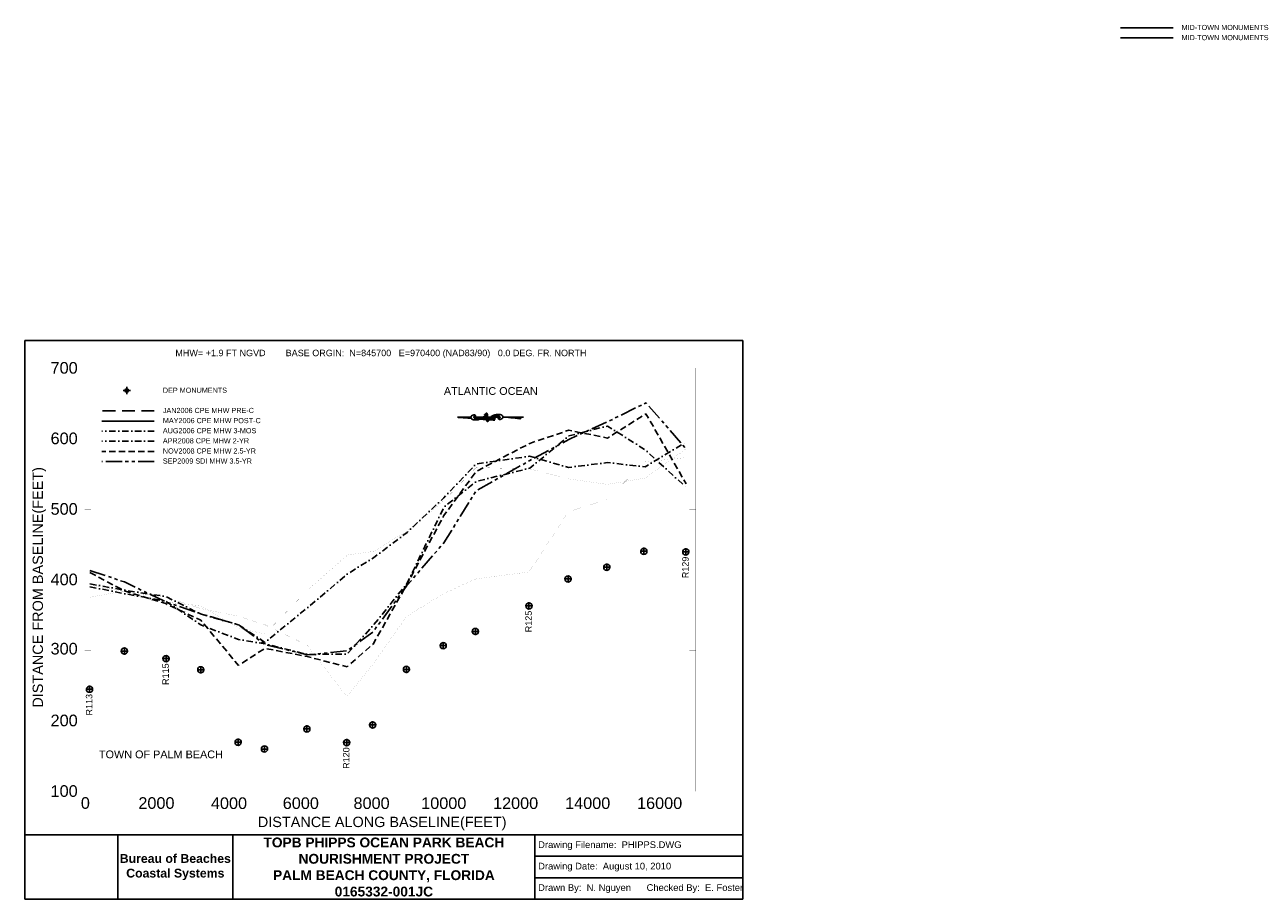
# Model space of a CAD drawing. Extents: x 1267 to 25232, y 2005 to 18928.
import ezdxf

# ---------------------------------------------------------------- set-up
doc = ezdxf.new("R2010")
doc.units = 0
doc.header["$LTSCALE"] = 500
doc.header["$MEASUREMENT"] = 0
for name, pattern in [('DASHDOT2', [0.5, 0.25, -0.125, 0, -0.125]), ('DASHED', [0.75, 0.5, -0.25]), ('DASHED2', [0.375, 0.25, -0.125]), ('PHANTOM2', [1.25, 0.625, -0.125, 0.125, -0.125, 0.125, -0.125])]:
    doc.linetypes.add(name, pattern=pattern)
doc.layers.get('0').update_dxf_attribs({"linetype": 'CONTINUOUS'})
for name, color, linetype in [('2006-01-CPE-MHW-PRE-C', 1, 'DASHED'), ('2006-05-CPE-MHW-POST-C', 3, 'CONTINUOUS'), ('2006-08-CPE-MHW-3MOS', 5, 'DASHDOT2'), ('2008-04 CPE MHW 2-YR POST-C', 6, 'DASHDOT2'), ('2008-11 CPE MHW 2.5-YR POST-C', 4, 'DASHED2'), ('2009-09 SDI MHW 3.5-YR POST-C', 30, 'PHANTOM2'), ('DEP-MONUMENTS', 7, 'CONTINUOUS'), ('LABELS-GENERAL', 7, 'CONTINUOUS'), ('SIGNATURE', 7, 'CONTINUOUS')]:
    doc.layers.add(name, color=color, linetype=linetype)
doc.styles.get("Standard").update_dxf_attribs({"font": 'complex.shx'})
doc.styles.add('STYLE1', font='arial.ttf')
picture_1 = doc.add_image_def('image1.tif', size_in_pixel=(660, 456))

# ---------------------------------------------------------------- blocks, each defined once
blk = doc.blocks.new('*X4')
for p, q in [((3068, 778.9), (3073.3, 778.9)), ((3068.1, 779), (3075.4, 779)), ((3068.2, 779.2), (3075.4, 779.2)), ((3068.2, 779.1), (3075.4, 779.1)), ((3068.3, 779.4), (3075.4, 779.4)), ((3068.4, 779.7), (3075.4, 779.7)), ((3068.4, 779.6), (3075.4, 779.6)), ((3068.4, 779.5), (3075.4, 779.5)), ((3068.5, 781.2), (3068.5, 781.2)), ((3068.5, 781.1), (3070.1, 781.1)), ((3068.5, 781), (3071.8, 781)), ((3068.5, 780.1), (3075.3, 780.1)), ((3068.5, 780), (3075.3, 780)), ((3068.5, 779.9), (3075.4, 779.9)), ((3068.6, 780.9), (3073.4, 780.9)), ((3068.6, 780.7), (3075, 780.7)), ((3068.6, 780.6), (3075.3, 780.6)), ((3068.6, 780.5), (3075.3, 780.5)), ((3068.6, 780.4), (3075.3, 780.4)), ((3068.6, 780.2), (3075.3, 780.2)), ((3073.4, 778.9), (3075.4, 778.9)), ((3067.6, 778.5), (3072.8, 778.5)), ((3067.7, 778.6), (3073, 778.6)), ((3067.9, 778.8), (3073.1, 778.8)), ((3073, 778.5), (3075.4, 778.5)), ((3073.1, 778.6), (3075.4, 778.6)), ((3073.2, 778.8), (3075.4, 778.8))]:
    blk.add_line(p, q)
blk = doc.blocks.new('*X3')
for p, q in [((3091.4, 779.4), (3092.6, 779.4)), ((3091.4, 779.2), (3094.3, 779.2)), ((3091.4, 779.1), (3095.9, 779.1)), ((3091.5, 779), (3097.5, 779)), ((3091.5, 778.9), (3099.1, 778.9)), ((3091.5, 778.7), (3100.7, 778.7)), ((3091.5, 778.6), (3102.3, 778.6)), ((3091.5, 778.5), (3103.9, 778.5))]:
    blk.add_line(p, q)
blk = doc.blocks.new('*X1')
for p, q in [((3076.6, 780.5), (3078.1, 780.5)), ((3076.6, 780.4), (3079.8, 780.4)), ((3076.6, 780.2), (3081.4, 780.2)), ((3076.6, 780.1), (3082.5, 780.1)), ((3076.6, 780), (3082.2, 780)), ((3076.6, 779.9), (3081.9, 779.9)), ((3076.6, 779.8), (3081.5, 779.8)), ((3076.6, 779.6), (3081.3, 779.6)), ((3076.7, 779.5), (3081.1, 779.5)), ((3076.7, 779.4), (3080.9, 779.4)), ((3076.7, 779.2), (3080.7, 779.2)), ((3076.7, 779.1), (3080.5, 779.1)), ((3076.7, 779), (3080.3, 779)), ((3076.7, 778.9), (3080.1, 778.9)), ((3076.7, 778.8), (3079.9, 778.8)), ((3076.7, 778.6), (3079.8, 778.6)), ((3076.7, 778.5), (3079.6, 778.5))]:
    blk.add_line(p, q)
blk = doc.blocks.new('*X2')
for p, q in [((3080.9, 778.9), (3088.5, 778.9)), ((3081.2, 779), (3088.4, 779)), ((3081.5, 779.1), (3088.3, 779.1)), ((3081.9, 779.2), (3088.1, 779.2)), ((3082.2, 779.4), (3087.9, 779.4)), ((3082.6, 779.5), (3087.6, 779.5)), ((3083.1, 779.6), (3087.3, 779.6)), ((3083.7, 779.8), (3086.8, 779.8)), ((3084.8, 779.9), (3085.1, 779.9)), ((3080, 778.5), (3088.8, 778.5)), ((3080.3, 778.6), (3088.7, 778.6)), ((3080.6, 778.8), (3088.6, 778.8))]:
    blk.add_line(p, q)
blk = doc.blocks.new('*X5')
for p, q in [((3043.4, 778.9), (3051.9, 778.9)), ((3043.5, 779.1), (3049.7, 779.1)), ((3043.5, 779), (3050.8, 779)), ((3043.6, 779.8), (3044.4, 779.8)), ((3043.6, 779.6), (3045.5, 779.6)), ((3043.6, 779.5), (3046.5, 779.5)), ((3043.6, 779.4), (3047.6, 779.4)), ((3043.6, 779.2), (3048.7, 779.2)), ((3042.8, 778.5), (3055.1, 778.5)), ((3043.1, 778.6), (3054, 778.6)), ((3043.3, 778.8), (3053, 778.8))]:
    blk.add_line(p, q)

msp = doc.modelspace()

# ---------------------------------------------------------------- linework, layer by layer
at = {"layer": '2006-01-CPE-MHW-PRE-C', "flags": 128}
msp.add_lwpolyline([(3774, 11455), (2760, 11455)], dxfattribs=at)
at = {"layer": '2006-01-CPE-MHW-PRE-C', "const_width": 1, "flags": 128}
msp.add_lwpolyline([(2529, 8081), (3196, 7958), (4001, 7849), (4673, 7630), (5407, 7480), (5916, 7316), (6734, 6920), (7500, 5924), (8004, 6552), (8657, 7480), (9368, 7917), (9992, 8203), (11027, 8339), (11786, 9500), (12536, 9745), (13271, 10469), (14059, 10551)], dxfattribs=at)
at = {"layer": '2006-05-CPE-MHW-POST-C', "flags": 128}
msp.add_lwpolyline([(3774, 11259), (2760, 11259)], dxfattribs=at)
at = {"layer": '2006-05-CPE-MHW-POST-C', "const_width": 1, "flags": 128}
msp.add_lwpolyline([(2527, 7849), (3196, 7972), (4001, 7753), (4673, 7685), (5406, 7248), (5916, 7139), (6738, 7985), (7512, 8667), (8013, 8735), (8665, 9131), (9377, 9718), (10001, 10360), (11036, 10332), (11789, 10141), (12537, 10032), (13267, 10155), (14059, 10715)], dxfattribs=at)
at = {"layer": '2006-08-CPE-MHW-3MOS', "flags": 128}
for points in [[(3774, 11063), (2760, 11063)], [(2529, 8108), (3196, 7985), (4001, 7862), (4673, 7521), (5406, 7316), (5915, 6975), (6736, 7644), (7510, 8298), (8013, 8612), (8665, 9104), (9377, 9773), (10002, 10428), (11037, 10578), (11790, 10360), (12539, 10455), (13269, 10373), (14059, 10851)]]:
    msp.add_lwpolyline(points, dxfattribs=at)
at = {"layer": '2008-04 CPE MHW 2-YR POST-C', "flags": 128}
for points in [[(2528, 8051), (3195, 7918), (3996, 7772), (4675, 7313), (5405, 7032), (5916, 6947), (6734, 6743), (7505, 6748), (8009, 7303), (8662, 8113), (9379, 9593), (10003, 10089), (11039, 10345), (11797, 10972), (12546, 11163), (13278, 10696), (14064, 9977)], [(3774, 10868), (2760, 10868)]]:
    msp.add_lwpolyline(points, dxfattribs=at)
at = {"layer": '2008-11 CPE MHW 2.5-YR POST-C', "flags": 128}
for points in [[(2529, 8326), (3195, 7971), (3996, 7725), (4675, 7404), (5403, 6530), (5915, 6860), (6734, 6700), (7504, 6504), (8007, 6941), (8662, 8099), (9378, 9432), (10004, 10287), (11041, 10827), (11797, 11082), (12545, 10930), (13288, 11401), (14064, 10043)], [(3774, 10672), (2760, 10672)]]:
    msp.add_lwpolyline(points, dxfattribs=at)
at = {"layer": '2009-09 SDI MHW 3.5-YR POST-C', "flags": 128}
for points in [[(2529, 8369), (3195, 8144), (3996, 7758), (4675, 7529), (5407, 7313), (5915, 6934), (6734, 6737), (7505, 6810), (8008, 7181), (8662, 8077), (9375, 8902), (10002, 9911), (11040, 10494), (11796, 10903), (12547, 11246), (13291, 11613), (14064, 10720)], [(3774, 10476), (2760, 10476)]]:
    msp.add_lwpolyline(points, dxfattribs=at)
at = {"layer": 'DEP-MONUMENTS', "color": 7, "linetype": 'Continuous'}
for p, q in [((3170, 11850), (3310, 11850)), ((3240, 11780), (3240, 11920)), ((13177, 8739), (13317, 8739)), ((13247, 8669), (13247, 8809)), ((13989, 8726), (14129, 8726)), ((14059, 8656), (14059, 8796)), ((12460, 8429), (12600, 8429)), ((12530, 8359), (12530, 8499)), ((11710, 8203), (11850, 8203)), ((11780, 8133), (11780, 8273)), ((10954, 7681), (11094, 7681)), ((11024, 7611), (11024, 7751)), ((9987, 7117), (9987, 7257)), ((9364, 6842), (9364, 6982)), ((9917, 7187), (10057, 7187)), ((3125, 6807), (3265, 6807)), ((3195, 6737), (3195, 6877)), ((4001, 6591), (4001, 6731)), ((9294, 6912), (9434, 6912)), ((3931, 6661), (4071, 6661)), ((4673, 6375), (4673, 6515)), ((8653, 6382), (8653, 6522)), ((4603, 6445), (4743, 6445)), ((8583, 6452), (8723, 6452)), ((2450, 6069), (2590, 6069)), ((2520, 5999), (2520, 6139)), ((6656, 5301), (6796, 5301)), ((6726, 5231), (6726, 5371)), ((7928, 5378), (8068, 5378)), ((7998, 5308), (7998, 5448)), ((5326, 5043), (5466, 5043)), ((5396, 4973), (5396, 5113)), ((7426, 5036), (7566, 5036)), ((7496, 4966), (7496, 5106)), ((5836, 4912), (5976, 4912)), ((5906, 4842), (5906, 4982))]:
    msp.add_line(p, q, dxfattribs=at)
for centre, radius in [((3240, 11850), 35), ((13247, 8739), 60), ((14059, 8726), 60), ((12530, 8429), 60), ((11780, 8203), 60), ((11024, 7681), 60), ((9987, 7187), 60), ((9364, 6912), 60), ((3195, 6807), 60), ((4001, 6661), 60), ((4673, 6445), 60), ((8653, 6452), 60), ((2520, 6069), 60), ((6726, 5301), 60), ((7998, 5378), 60), ((5396, 5043), 60), ((7496, 5036), 60), ((5906, 4912), 60)]:
    msp.add_arc(centre, radius, 0, 359, dxfattribs=at)
at = {"layer": 'LABELS-GENERAL', "color": 7, "linetype": 'Continuous'}
for p, q in [((23488, 18868), (22473, 18868)), ((23488, 18672), (22473, 18672))]:
    msp.add_line(p, q, dxfattribs=at)
at = {"layer": 'LABELS-GENERAL'}
for p, q in [((9641, 11331), (9901, 11331)), ((9641, 11331), (9905, 11310)), ((9955, 11331), (10198, 11331)), ((9998, 11303), (10015, 11302)), ((10080, 11297), (10101, 11295)), ((10101, 11295), (10200, 11288)), ((10224, 11331), (10228, 11331)), ((10226, 11285), (10361, 11275)), ((10228, 11331), (10273, 11331)), ((10278, 11331), (10294, 11331)), ((10294, 11331), (10381, 11331)), ((10381, 11331), (10464, 11331)), ((10518, 11331), (10621, 11331)), ((10621, 11331), (10881, 11331)), ((10621, 11331), (10861, 11303)), ((10881, 11331), (10921, 11331))]:
    msp.add_line(p, q, dxfattribs=at)
at = {"layer": 'LABELS-GENERAL', "color": 7, "linetype": 'Continuous', "const_width": 1}
for points in [[(2424, 4094), (2424, 12284)], [(2424, 12284), (2548, 12284)], [(2424, 12284), (14253, 12284)], [(2424, 12284), (2424, 12160)], [(3815, 12284), (3815, 12160)], [(5207, 12284), (5207, 12160)], [(6599, 12284), (6599, 12160)], [(7991, 12284), (7991, 12160)], [(9382, 12284), (9382, 12160)], [(10774, 12284), (10774, 12160)], [(12166, 12284), (12166, 12160)], [(13558, 12284), (13558, 12160)], [(14253, 12284), (14129, 12284)], [(14253, 4094), (14253, 12284)], [(2424, 10919), (2548, 10919)], [(14253, 10919), (14129, 10919)], [(2424, 9554), (2548, 9554)], [(14253, 9554), (14129, 9554)], [(2424, 8189), (2548, 8189)], [(14253, 8189), (14129, 8189)], [(2424, 6825), (2548, 6825)], [(14253, 6825), (14129, 6825)], [(2424, 5460), (2548, 5460)], [(14253, 5460), (14129, 5460)], [(2424, 4094), (2424, 4218)], [(2424, 4094), (2548, 4094)], [(2424, 4094), (14253, 4094)], [(3815, 4094), (3815, 4218)], [(5207, 4094), (5207, 4218)], [(6599, 4094), (6599, 4218)], [(7991, 4094), (7991, 4218)], [(9382, 4094), (9382, 4218)], [(10774, 4094), (10774, 4218)], [(12166, 4094), (12166, 4218)], [(13558, 4094), (13558, 4218)], [(14253, 4094), (14129, 4094)]]:
    msp.add_lwpolyline(points, dxfattribs=at)
at = {"layer": 'LABELS-GENERAL'}
for points in [[(9980, 11320, 0.077736), (9987, 11329, 0.07962), (9991, 11340, 0.096266), (9991, 11355, 0.100752), (9986, 11368, 0.224486), (9971, 11377, 0.11255), (9938, 11373, 0.100563), (9914, 11359, 0.134878), (9903, 11341, 0.132719), (9902, 11318, 0.155229), (9912, 11300, 0.101616), (9934, 11288, 0.067278), (9972, 11281, 0.034332), (10022, 11282, 0.050354), (10056, 11289, 0.032541), (10099, 11305, 0.044988), (10127, 11321, 0.025546), (10142, 11332, 0.017117), (10161, 11350, 0.06565), (10173, 11364, 0.042468), (10185, 11390)], [(9991, 11340, 0.076919), (9985, 11345, 0.080527), (9978, 11348, 0.088695), (9966, 11348, 0.141897), (9959, 11345, 0.152973), (9956, 11339, 0.126446), (9956, 11330, 0.120122), (9960, 11322, 0.080483), (9972, 11313, 0.067361), (9993, 11305, 0.059891), (10018, 11302, 0.028199), (10051, 11304, 0.039094), (10075, 11308, 0.016831), (10090, 11313, 0.008651), (10119, 11324, 0.03625), (10134, 11331, 0.021578), (10157, 11346)], [(10163, 11395, 0.155222), (10166, 11388, 0.230745), (10171, 11387, 0.039788), (10175, 11388, 0.040789), (10179, 11390, 0.05365), (10182, 11392, -0.067543), (10184, 11394, -0.159888), (10190, 11394, -0.204389), (10193, 11392, -0.067398), (10195, 11388, -0.052215), (10196, 11383, -0.013577), (10197, 11374, -0.005027), (10198, 11350, -0.010776), (10198, 11344, -0.005653), (10198, 11331)], [(10224, 11331, 0.004821), (10224, 11343, 0.00885), (10224, 11349, 0.005772), (10223, 11372, 0.010588), (10221, 11385, 0.071206), (10219, 11395, 0.064975), (10213, 11405, 0.103615), (10206, 11411, 0.157116), (10201, 11412, 0.084448), (10195, 11410, 0.119022), (10191, 11407), (10183, 11396), (10178, 11389)], [(10198, 11331, 0.004821), (10198, 11320, 0.00885), (10198, 11314, 0.005772), (10199, 11290, 0.010588), (10201, 11278, 0.071206), (10203, 11267, 0.064975), (10209, 11257, 0.103615), (10216, 11252, 0.157116), (10221, 11251, 0.084448), (10227, 11253, 0.119022), (10231, 11255), (10239, 11267), (10244, 11273)], [(10259, 11268, 0.155222), (10256, 11274, 0.230745), (10251, 11276, 0.039788), (10247, 11275, 0.040789), (10243, 11273, 0.05365), (10240, 11271, -0.067543), (10238, 11269, -0.159888), (10232, 11268, -0.204389), (10228, 11271, -0.067398), (10227, 11275, -0.052215), (10226, 11280, -0.013577), (10225, 11289, -0.005027), (10224, 11313, -0.010776), (10224, 11319, -0.005653), (10224, 11331)], [(10440, 11346, 0.077736), (10432, 11337, 0.07962), (10428, 11327, 0.096266), (10428, 11312, 0.100752), (10433, 11299, 0.224486), (10448, 11290, 0.11255), (10482, 11293, 0.100563), (10506, 11308, 0.134878), (10517, 11326, 0.132719), (10517, 11349, 0.155229), (10507, 11366, 0.101616), (10485, 11379, 0.067278), (10448, 11386, 0.034332), (10397, 11384, 0.050354), (10363, 11378, 0.032541), (10321, 11362, 0.044988), (10292, 11346, 0.025546), (10278, 11335, 0.017117), (10258, 11317, 0.06565), (10247, 11302, 0.042468), (10234, 11276)], [(10428, 11326, 0.076919), (10435, 11321, 0.080527), (10442, 11319, 0.088695), (10454, 11319, 0.141897), (10460, 11322, 0.152973), (10464, 11328, 0.126446), (10464, 11336, 0.120122), (10459, 11345, 0.080483), (10448, 11354, 0.067361), (10427, 11362, 0.059891), (10401, 11365, 0.028199), (10368, 11363, 0.039094), (10345, 11358, 0.016831), (10330, 11353, 0.008651), (10300, 11342, 0.03625), (10285, 11335, 0.021578), (10262, 11321)]]:
    msp.add_lwpolyline(points, format="xyb", dxfattribs=at)
for centre, radius, start, end in [((10419, 11286), 59.4, 130.1394, 190.2647), ((10881, 11310), 21.3, 90.0614, 198.1897)]:
    msp.add_arc(centre, radius, start, end, dxfattribs=at)
at = {"layer": 'SIGNATURE', "color": 7, "linetype": 'Continuous'}
for p, q in [((1267, 12815), (15165, 12815)), ((1267, 3249), (8216, 3249)), ((5294, 2005), (5294, 3249)), ((8216, 3249), (15165, 3249)), ((11138, 2420), (11138, 3249)), ((11138, 2835), (15165, 2835)), ((11138, 2005), (11138, 2420)), ((11138, 2420), (15165, 2420)), ((1267, 2005), (8216, 2005)), ((8216, 2005), (15165, 2005))]:
    msp.add_line(p, q, dxfattribs=at)
for points in [[(1267, 2005), (1267, 12815)], [(15165, 12815), (15165, 2005)]]:
    msp.add_lwpolyline(points, dxfattribs=at)

# ---------------------------------------------------------------- block references
at = {"layer": 'LABELS-GENERAL', "xscale": 20, "yscale": 20, "zscale": 20, "rotation": 180}
for name in ['*X3', '*X2', '*X1', '*X4', '*X5']:
    msp.add_blockref(name, (71732, 26900), dxfattribs=at)

# ---------------------------------------------------------------- texts
at = {"layer": '2006-01-CPE-MHW-PRE-C', "style": 'STYLE1'}
msp.add_text('JAN2006 CPE MHW PRE-C', height=100, dxfattribs=at).set_placement((3939, 11414))
at = {"layer": '2006-05-CPE-MHW-POST-C', "style": 'STYLE1'}
msp.add_text('MAY2006 CPE MHW POST-C', height=100, dxfattribs=at).set_placement((3939, 11218))
at = {"layer": '2006-08-CPE-MHW-3MOS', "style": 'STYLE1'}
msp.add_text('AUG2006 CPE MHW 3-MOS', height=100, dxfattribs=at).set_placement((3939, 11022))
at = {"layer": '2008-04 CPE MHW 2-YR POST-C', "style": 'STYLE1'}
msp.add_text('APR2008 CPE MHW 2-YR', height=100, dxfattribs=at).set_placement((3939, 10826))
at = {"layer": '2008-11 CPE MHW 2.5-YR POST-C', "style": 'STYLE1'}
msp.add_text('NOV2008 CPE MHW 2.5-YR', height=100, dxfattribs=at).set_placement((3939, 10630))
at = {"layer": '2009-09 SDI MHW 3.5-YR POST-C', "style": 'STYLE1'}
msp.add_text('SEP2009 SDI MHW 3.5-YR', height=100, dxfattribs=at).set_placement((3939, 10435))
at = {"layer": 'DEP-MONUMENTS', "color": 7, "linetype": 'Continuous', "style": 'STYLE1'}
msp.add_text('DEP MONUMENTS', height=100, dxfattribs=at).set_placement((3939, 11805))
for s, p in [('R129', (14113, 8217)), ('R125', (11078, 7171)), ('R115', (4055, 6152)), ('R113', (2574, 5560)), ('R120', (7550, 4527))]:
    msp.add_text(s, height=125, rotation=90, dxfattribs=at).set_placement(p)
at = {"layer": 'LABELS-GENERAL', "color": 7, "linetype": 'Continuous', "style": 'STYLE1'}
for s, height, p in [('MID-TOWN MONUMENTS', 100, (23652, 18826)), ('MID-TOWN MONUMENTS', 100, (23652, 18630)), ('MHW= +1.9 FT NGVD        BASE ORGIN:  N=845700   E=970400 (NAD83/90)   0.0 DEG. FR. NORTH', 125, (4181, 12514)), ('  700', 225, (1592, 12176)), ('ATLANTIC OCEAN', 150, (9377, 11765)), ('  600', 225, (1592, 10811)), ('  500', 225, (1592, 9446)), ('  400', 225, (1592, 8081)), ('  300', 225, (1592, 6741)), ('  200', 225, (1592, 5352)), ('TOWN OF PALM BEACH', 150, (2703, 4733)), ('  100', 225, (1592, 3986)), ('      0', 225, (1828, 3755)), ('2000', 225, (3465, 3754)), ('4000', 225, (4869, 3751)), ('6000', 225, (6259, 3751)), ('8000', 225, (7628, 3751)), ('10000', 225, (8938, 3751)), ('12000', 225, (10328, 3751)), ('14000', 225, (11723, 3751)), ('16000', 225, (13115, 3751)), ('DISTANCE ALONG BASELINE(FEET)', 200, (5777, 3401))]:
    msp.add_text(s, height=height, dxfattribs=at).set_placement(p)
msp.add_text('DISTANCE FROM BASELINE(FEET)', height=200, rotation=90, dxfattribs=at).set_placement((1619, 5712))
at = {"layer": 'SIGNATURE', "color": 7, "linetype": 'Continuous', "attachment_point": 5}
for s, insert, char_height, width in [('{\\fArial|b1|i0|c0|p34;TOPB PHIPPS OCEAN PARK BEACH NOURISHMENT PROJECT\\PPALM BEACH COUNTY, FLORIDA\\P0165332-001JC}', (8216, 2627), 190, 5735.5), ('{\\FARIALBD.TTF;Bureau of Beaches Coastal Systems}', (4180, 2626), 170, 2228.32)]:
    msp.add_mtext(s, dxfattribs=dict(at, insert=insert, char_height=char_height, width=width))
at = {"layer": 'SIGNATURE', "color": 7, "linetype": 'Continuous', "char_height": 130, "width": 4026.97, "attachment_point": 4, "style": 'STYLE1'}
for s, insert in [('Drawing Filename:  PHIPPS.DWG', (11201, 3041)), ('Drawing Date:  August 10, 2010', (11201, 2626)), ('Drawn By:  N. Nguyen      Checked By:  E. Foster', (11201, 2211))]:
    msp.add_mtext(s, dxfattribs=dict(at, insert=insert))

# ---------------------------------------------------------------- pictures from other files: only their frames are drawn
at = {"layer": 'SIGNATURE', "color": 7, "linetype": 'Continuous'}
image = msp.add_image(picture_1, insert=(1267, 2005), size_in_units=(1799, 1243), dxfattribs=at)
image.dxf.flags = 7

doc.saveas('drawing.dxf')
